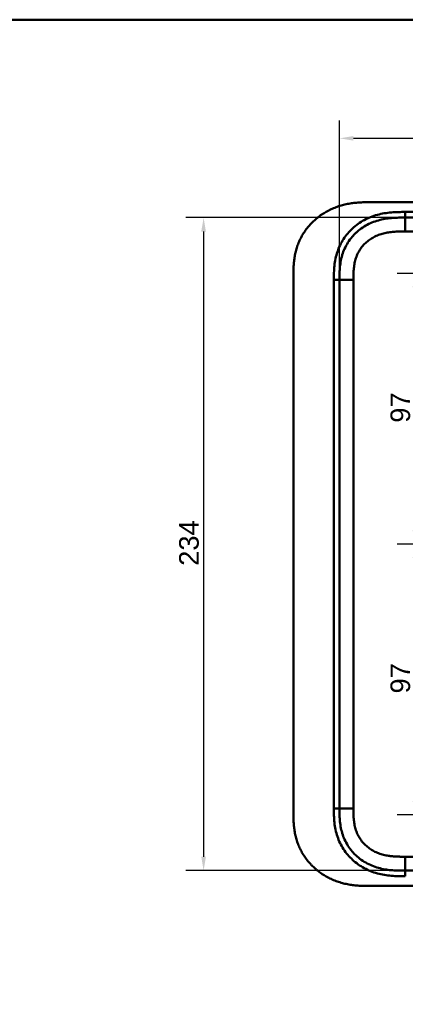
# Model space of a CAD drawing. Header units: millimetres. Extents: x 20 to 833, y 20 to 574.
# Tile 12 of 13: x 435 to 573, y 221 to 574. Entities that reach past the tile are written whole.
import ezdxf
from ezdxf.enums import TextEntityAlignment as Align

# ---------------------------------------------------------------- set-up
doc = ezdxf.new("R2010")
doc.units = ezdxf.units.MM
doc.header["$LTSCALE"] = 2
for name, color, linetype, lineweight in [('Bemaßungen(DIN)', 7, 'Continuous', 25), ('Sichtbare Kanten(DIN)', 7, 'Continuous', 50), ('Sichtbare tangentiale Kanten(DIN)', 7, 'Continuous', 50), ('Skizziergeometrie(DIN)', 7, 'Continuous', 50), ('Skizzierlinie(DIN)', 7, 'Continuous', 25), ('Symbole(DIN)', 7, 'Continuous', 25)]:
    doc.layers.add(name, color=color, linetype=linetype, lineweight=lineweight)
doc.styles.add('Aktuell-DIN', font='arial.ttf')
doc.styles.add('STANDARD-DIN~0', font='arial.ttf')
doc.styles.add('Textstil10', font='arial.ttf')
doc.styles.add('Textstil41', font='arial.ttf', dxfattribs={"width": 0.8})
doc.styles.add('Textstil83', font='arial.ttf', dxfattribs={"width": 0.8})
doc.dimstyles.new('CAD-LAN', dxfattribs={"dimscale": 2, "dimtxt": 3.5, "dimasz": 2.5, "dimexe": 3.175, "dimexo": 0, "dimgap": 0.8, "dimtad": 1, "dimrnd": 1e-08, "dimtxsty": 'STANDARD-DIN~0', "dimcen": 0.09, "dimdle": 10, "dimclrd": 250, "dimclre": 250, "dimclrt": 250, "dimadec": 0, "dimazin": 2, "dimtfac": 1, "dimtmove": 0, "dimatfit": 3, "dimfxl": 1, "dimtolj": 1, "dimtzin": 0, "dimlwd": 25, "dimlwe": 25, "dimarcsym": 0})

# ---------------------------------------------------------------- blocks, each defined once
blk = doc.blocks.new('Ränder Standardrahmen')
at = {"layer": 'Skizziergeometrie(DIN)', "flags": 128}
blk.add_lwpolyline([(10, 10), (10, 287), (410, 287), (410, 10), (10, 10)], dxfattribs=at)
blk = doc.blocks.new('Schriftfelder Heusser')
at = {"layer": 'Skizziergeometrie(DIN)'}
for p, q in [((101, 229.92), (101, 236.92)), ((101, 236.92), (291, 236.92)), ((111, 229.92), (111, 236.92)), ((123, 229.92), (123, 236.92)), ((232, 229.92), (232, 236.92)), ((256, 229.92), (256, 236.92)), ((291, 236.92), (291, 229.92)), ((101, 191.42), (101, 229.92)), ((101, 229.92), (291, 229.92)), ((111, 229.92), (111, 221.42)), ((123, 229.92), (123, 221.42)), ((232, 229.92), (232, 221.42)), ((256, 229.92), (256, 221.42)), ((291, 229.92), (291, 191.42)), ((101, 221.42), (291, 221.42)), ((150, 221.42), (150, 204.42)), ((198.85, 221.42), (198.85, 204.42)), ((216.35, 221.42), (216.35, 204.42)), ((238.35, 221.42), (238.35, 204.42)), ((278, 221.42), (278, 191.42)), ((278, 208.67), (291, 208.67)), ((101, 204.42), (291, 204.42)), ((142, 204.42), (142, 191.42)), ((236, 204.42), (236, 191.42)), ((278, 200.17), (291, 200.17)), ((291, 191.42), (101, 191.42))]:
    blk.add_line(p, q, dxfattribs=at)
at = {"layer": 'Skizzierlinie(DIN)'}
for p, q in [((113.5, 221.42), (113.5, 204.42)), ((118, 221.42), (118, 204.42)), ((162.35, 221.42), (162.35, 204.42)), ((166.85, 221.42), (166.85, 204.42)), ((113.5, 217.17), (150, 217.17)), ((162.35, 217.17), (278, 217.17)), ((113.5, 212.92), (150, 212.92)), ((162.35, 212.92), (278, 212.92)), ((113.5, 208.67), (150, 208.67)), ((162.35, 208.67), (278, 208.67))]:
    blk.add_line(p, q, dxfattribs=at)
for centre in [(115.75, 219.25), (164.6, 219.25), (115.75, 215.04), (164.6, 215.04), (115.75, 210.79), (164.6, 210.79), (115.75, 206.54), (164.6, 206.54)]:
    blk.add_circle(centre, 1.75, dxfattribs=at)
at = {"layer": 'Symbole(DIN)', "color": 7, "insert": (293.33, 191.7), "char_height": 1.5, "width": 182.3003, "attachment_point": 1, "rotation": 90, "line_spacing_factor": 0.944221, "style": 'Aktuell-DIN'}
blk.add_mtext('\\fArial|b0|i0;\\H1.5000;Die Schlossfabrik Heusser AG ist Eigentümerin dieses Dokumentes und behält sich alle Rechte an diesem und dem dargestellten Gegenstand vor. Der Empfänger anerkennt diese Rechte\\Pund wird das Dokument nicht ohne schriftliche Ermächtigung der Eigentümerin Dritten zugänglich machen oder zu anderen Zwecken verwenden, zu dem es ihm übergeben worden ist.\\P ', dxfattribs=at)
at = {"layer": 'Symbole(DIN)', "color": 179, "true_color": 0x262659, "style": 'Aktuell-DIN'}
for s, insert, char_height, attachment_point in [('Pos.', (106, 227), 2.489, 2), ('Menge', (117, 227), 2.489, 2), ('Benennung', (125.81, 225.38), 2.489, 4), ('B-Nummer', (234.74, 225.62), 2.489, 4), ('Material', (265.02, 225.62), 2.489, 5), ('\\fArial|b0|i0;a', (115.81, 219.53), 2, 5), ('\\fArial|b0|i0;e', (164.54, 219.53), 2, 5), ('\\fArial|b0|i0;Gezeichnet', (200.05, 219.23), 2, 4), ('\\fArial|b0|i0;b', (115.75, 215), 2, 5), ('\\fArial|b0|i0;f', (164.55, 215.06), 2, 5), ('\\fArial|b0|i0;Freigegeben', (199.92, 216), 2, 1), ('\\fArial|b0|i0;Projekt', (200, 211.98), 2, 1), ('\\fArial|b0|i0;c', (115.75, 211.01), 2, 5), ('\\fArial|b0|i0;g', (164.63, 211.05), 2, 5), ('\\fArial|b0|i0;d', (115.76, 206.55), 2, 5), ('\\fArial|b0|i0;h', (164.55, 206.57), 2, 5), ('\\fArial|b0|i0;CAD-Nr.', (200, 207.5), 2, 1), ('\\fArial|b0|i0;\\H2.0000;Massstab', (284.39, 206.37), 2, 5), ('\\fArial|b0|i0;\\H2.0000;Baugruppe', (143.1, 203.73), 2, 1), ('\\fArial|b0|i0;Zeichnungs-Nr.', (237, 203.5), 2, 1), ('\\fArial|b0|i0;\\H2.5000;4853 Murgenthal', (113.33, 192.46), 2.5, 7)]:
    blk.add_mtext(s, dxfattribs=dict(at, insert=insert, char_height=char_height, attachment_point=attachment_point))
at = {"layer": 'Symbole(DIN)', "color": 179, "true_color": 0x262659, "attachment_point": 5, "style": 'Aktuell-DIN'}
for s, insert, char_height, width in [('Änd.', (107.21, 213), 2.489, 12.3494), ('Änd.', (156.12, 212.76), 2.489, 12.3494), ('\\fArial|b0|i0;Änderung', (284.51, 202.33), 2, 12.1143)]:
    blk.add_mtext(s, dxfattribs=dict(at, insert=insert, char_height=char_height, width=width))
at = {"layer": 'Symbole(DIN)', "color": 7, "insert": (143.1, 196.62), "char_height": 4.5, "width": 90.18, "attachment_point": 4, "style": 'Aktuell-DIN'}
blk.add_mtext('\\fArial|b0|i0;\\W0.90;\\H4.5000;Heusser-Muschel Serie 9  EN179', dxfattribs=at)
at = {"layer": 'Symbole(DIN)', "color": 179, "true_color": 0x262659}
for tag, height, style, p in [('AUTOR', 2.49, 'Aktuell-DIN', (240.03, 219.26)), ('KONTROLLDATUM', 2, 'Textstil10', (217.42, 215.04)), ('KONTROLLIERT_VON', 2, 'Textstil10', (239.98, 215.05))]:
    blk.add_attdef(tag, text='', height=height, dxfattribs=dict(at, style=style)).set_placement(p, align=Align.MIDDLE_LEFT)
at = {"layer": 'Symbole(DIN)', "color": 179, "true_color": 0x262659, "style": 'Textstil10'}
blk.add_attdef('ERSTELLUNGSDATUM_001', (217.23, 218.29), '', height=2, dxfattribs=at)
at = {"layer": 'Symbole(DIN)', "color": 7, "style": 'Textstil83', "width": 0.8}
blk.add_attdef('Anfänglicher_Ansichtsmaßstab_001', (281.57, 213.34), '', height=2.3, dxfattribs=at)
at = {"layer": 'Symbole(DIN)', "color": 179, "true_color": 0x262659, "style": 'Textstil10'}
blk.add_attdef('PROJEKT', text='', height=2, dxfattribs=at).set_placement((217.77, 209.72), align=Align.BOTTOM_LEFT)
at = {"layer": 'Symbole(DIN)', "color": 7, "style": 'Textstil41', "width": 0.8}
blk.add_attdef('STATUS', text='', height=5, dxfattribs=at).set_placement((284.53, 195.86), align=Align.MIDDLE_CENTER)
blk = doc.blocks.new('*D12')
at = {"layer": 'Bemaßungen(DIN)', "color": 250, "linetype": 'Continuous', "lineweight": 25, "true_color": 0x3f3f3f, "transparency": 16777216}
for p, q in [((596.89, 483.1), (570.54, 483.1)), ((576.89, 391.1), (576.89, 478.1)), ((714.89, 386.1), (570.54, 386.1))]:
    blk.add_line(p, q, dxfattribs=at)
at = {"layer": 'Bemaßungen(DIN)', "color": 250, "linetype": 'Continuous', "true_color": 0x3f3f3f, "transparency": 16777216}
for points in [[(576.06, 478.1), (577.73, 478.1), (576.89, 483.1)], [(576.06, 391.1), (577.73, 391.1), (576.89, 386.1)]]:
    blk.add_solid(points, dxfattribs=at)
at = {"layer": 'Defpoints', "color": 0, "linetype": 'Continuous', "transparency": 16777216}
for p in [(576.89, 483.1), (596.89, 483.1), (714.89, 386.1)]:
    blk.add_point(p, dxfattribs=at)
at = {"layer": 'Bemaßungen(DIN)', "color": 250, "linetype": 'Continuous', "lineweight": 25, "true_color": 0x3f3f3f, "transparency": 16777216, "insert": (568.14, 429.59), "char_height": 7, "attachment_point": 1, "rotation": 90, "style": 'STANDARD-DIN~0'}
blk.add_mtext('\\A1;97', dxfattribs=at)
blk = doc.blocks.new('*D13')
at = {"layer": 'Bemaßungen(DIN)', "color": 250, "linetype": 'Continuous', "lineweight": 25, "true_color": 0x3f3f3f, "transparency": 16777216}
for p, q in [((714.89, 386.1), (570.54, 386.1)), ((576.89, 381.1), (576.89, 294.1)), ((596.89, 289.1), (570.54, 289.1))]:
    blk.add_line(p, q, dxfattribs=at)
at = {"layer": 'Bemaßungen(DIN)', "color": 250, "linetype": 'Continuous', "true_color": 0x3f3f3f, "transparency": 16777216}
for points in [[(576.06, 381.1), (577.73, 381.1), (576.89, 386.1)], [(576.06, 294.1), (577.73, 294.1), (576.89, 289.1)]]:
    blk.add_solid(points, dxfattribs=at)
at = {"layer": 'Defpoints', "color": 0, "linetype": 'Continuous', "transparency": 16777216}
for p in [(714.89, 386.1), (576.89, 289.1), (596.89, 289.1)]:
    blk.add_point(p, dxfattribs=at)
at = {"layer": 'Bemaßungen(DIN)', "color": 250, "linetype": 'Continuous', "lineweight": 25, "true_color": 0x3f3f3f, "transparency": 16777216, "insert": (568.14, 332.59), "char_height": 7, "attachment_point": 1, "rotation": 90, "style": 'STANDARD-DIN~0'}
blk.add_mtext('\\A1;97', dxfattribs=at)
blk = doc.blocks.new('*D16')
at = {"layer": 'Bemaßungen(DIN)', "color": 250, "linetype": 'Continuous', "lineweight": 25, "true_color": 0x3f3f3f, "transparency": 16777216}
for p, q in [((549.89, 479.76), (549.89, 537.84)), ((741.89, 480.82), (741.89, 537.84)), ((736.89, 531.49), (554.89, 531.49))]:
    blk.add_line(p, q, dxfattribs=at)
at = {"layer": 'Bemaßungen(DIN)', "color": 250, "linetype": 'Continuous', "true_color": 0x3f3f3f, "transparency": 16777216}
for points in [[(554.89, 532.32), (554.89, 530.66), (549.89, 531.49)], [(736.89, 532.32), (736.89, 530.66), (741.89, 531.49)]]:
    blk.add_solid(points, dxfattribs=at)
at = {"layer": 'Defpoints', "color": 0, "linetype": 'Continuous', "transparency": 16777216}
for p in [(549.89, 531.49), (741.89, 480.82), (549.89, 479.76)]:
    blk.add_point(p, dxfattribs=at)
at = {"layer": 'Bemaßungen(DIN)', "color": 250, "linetype": 'Continuous', "lineweight": 25, "true_color": 0x3f3f3f, "transparency": 16777216, "insert": (638.52, 540.24), "char_height": 7, "attachment_point": 1, "style": 'STANDARD-DIN~0'}
blk.add_mtext('\\A1;192', dxfattribs=at)
blk = doc.blocks.new('*D17')
at = {"layer": 'Bemaßungen(DIN)', "color": 250, "linetype": 'Continuous', "lineweight": 25, "true_color": 0x3f3f3f, "transparency": 16777216}
for p, q in [((573.43, 503.1), (494.91, 503.1)), ((501.26, 498.1), (501.26, 274.1)), ((573.43, 269.1), (494.91, 269.1))]:
    blk.add_line(p, q, dxfattribs=at)
at = {"layer": 'Bemaßungen(DIN)', "color": 250, "linetype": 'Continuous', "true_color": 0x3f3f3f, "transparency": 16777216}
for points in [[(500.42, 498.1), (502.09, 498.1), (501.26, 503.1)], [(500.42, 274.1), (502.09, 274.1), (501.26, 269.1)]]:
    blk.add_solid(points, dxfattribs=at)
at = {"layer": 'Defpoints', "color": 0, "linetype": 'Continuous', "transparency": 16777216}
for p in [(573.43, 503.1), (501.26, 269.1), (573.43, 269.1)]:
    blk.add_point(p, dxfattribs=at)
at = {"layer": 'Bemaßungen(DIN)', "color": 250, "linetype": 'Continuous', "lineweight": 25, "true_color": 0x3f3f3f, "transparency": 16777216, "insert": (492.5, 378.32), "char_height": 7, "attachment_point": 1, "rotation": 90, "style": 'STANDARD-DIN~0'}
blk.add_mtext('\\A1;234', dxfattribs=at)

msp = doc.modelspace()

# ---------------------------------------------------------------- linework, layer by layer
at = {"layer": 'Sichtbare Kanten(DIN)'}
for p, q in [((719.353, 508.601), (561.431, 508.601)), ((673.119, 503.101), (573.43, 503.101)), ((533.392, 481.816), (533.392, 290.344)), ((673.119, 269.101), (573.43, 269.101)), ((560.871, 263.601), (719.353, 263.601))]:
    msp.add_line(p, q, dxfattribs=at)
for points, knots in [([(561.431, 508.601), (560.836, 508.601), (559.638, 508.6), (558.121, 508.564), (556.594, 508.483), (555.364, 508.374), (553.825, 508.172), (552.593, 507.952), (551.061, 507.597), (549.845, 507.245), (548.346, 506.719), (547.168, 506.226), (545.73, 505.523), (544.613, 504.891), (543.266, 504.017), (542.232, 503.252), (541.004, 502.22), (540.075, 501.336), (538.991, 500.166), (538.187, 499.181), (537.268, 497.896), (536.604, 496.829), (535.865, 495.456), (535.349, 494.329), (534.796, 492.896), (534.429, 491.732), (534.058, 490.266), (533.83, 489.087), (533.621, 487.613), (533.51, 486.437), (533.428, 484.976), (533.392, 483.527), (533.392, 482.384), (533.392, 481.816)], [-0.99999768, -0.99999768, -0.99999768, -0.99999768, -0.95833111, -0.91666454, -0.89583125, -0.85416468, -0.8333314, -0.79166483, -0.77083154, -0.72916497, -0.70833169, -0.66666512, -0.64583183, -0.60416526, -0.58333198, -0.54166541, -0.52083212, -0.47916555, -0.45833227, -0.4166657, -0.39583241, -0.35416584, -0.33333256, -0.29166599, -0.2708327, -0.22916613, -0.20833285, -0.16666628, -0.14583299, -0.10416642, -0.08333314, -0.04166657, -0.00000215, -0.00000215, -0.00000215, -0.00000215]), ([(549.892, 480.816), (549.892, 481.458), (549.892, 482.1), (549.905, 482.785), (549.92, 483.555), (549.949, 484.231), (550.006, 484.948), (550.067, 485.719), (550.157, 486.475), (550.289, 487.236), (550.426, 488.033), (550.607, 488.818), (550.834, 489.581), (550.849, 489.63), (550.864, 489.68), (550.879, 489.73), (551.11, 490.487), (551.385, 491.219), (551.706, 491.931), (552.054, 492.701), (552.457, 493.448), (552.91, 494.161), (553.365, 494.878), (553.873, 495.563), (554.427, 496.209), (554.841, 496.692), (555.282, 497.154), (555.746, 497.592), (555.9, 497.738), (556.057, 497.881), (556.215, 498.02), (556.846, 498.575), (557.518, 499.089), (558.22, 499.555), (558.915, 500.017), (559.642, 500.433), (560.392, 500.8), (561.13, 501.163), (561.892, 501.478), (562.669, 501.748), (563.426, 502.01), (564.196, 502.228), (564.977, 502.406), (565.724, 502.576), (566.475, 502.708), (567.235, 502.809), (567.959, 502.904), (568.673, 502.97), (569.425, 503.016), (569.779, 503.037), (570.12, 503.053), (570.469, 503.065), (571.303, 503.094), (572.127, 503.1), (572.951, 503.1), (573.111, 503.101), (573.27, 503.101), (573.43, 503.101)], [0.0000027, 0.0000027, 0.0000027, 0.0000027, 0.1925219, 0.1925219, 0.1925219, 0.4089719, 0.4089719, 0.4089719, 0.6416932, 0.6416932, 0.6416932, 0.885175, 0.885175, 0.885175, 0.9007934, 0.9007934, 0.9007934, 1.135805, 1.135805, 1.135805, 1.3901448, 1.3901448, 1.3901448, 1.6455397, 1.6455397, 1.6455397, 1.8367287, 1.8367287, 1.8367287, 1.9003445, 1.9003445, 1.9003445, 2.1535344, 2.1535344, 2.1535344, 2.404441, 2.404441, 2.404441, 2.6518499, 2.6518499, 2.6518499, 2.8926284, 2.8926284, 2.8926284, 3.1231828, 3.1231828, 3.1231828, 3.3427033, 3.3427033, 3.3427033, 3.4462223, 3.4462223, 3.4462223, 3.6934044, 3.6934044, 3.6934044, 3.7412921, 3.7412921, 3.7412921, 3.7412921]), ([(533.392, 290.302), (533.392, 289.762), (533.393, 288.646), (533.428, 287.225), (533.51, 285.764), (533.621, 284.588), (533.83, 283.114), (534.058, 281.935), (534.429, 280.469), (534.796, 279.305), (535.349, 277.872), (535.865, 276.745), (536.604, 275.372), (537.268, 274.305), (538.187, 273.021), (538.991, 272.035), (540.075, 270.865), (541.004, 269.981), (542.232, 268.949), (543.266, 268.184), (544.613, 267.31), (545.73, 266.678), (547.168, 265.975), (548.346, 265.483), (549.845, 264.956), (551.061, 264.604), (552.593, 264.249), (553.825, 264.029), (555.364, 263.827), (556.594, 263.719), (558.121, 263.637), (559.448, 263.605), (560.46, 263.601), (560.871, 263.601)], [-0.99797722, -0.99797722, -0.99797722, -0.99797722, -0.95833335, -0.91666671, -0.89583339, -0.85416674, -0.83333342, -0.79166678, -0.77083345, -0.72916681, -0.70833349, -0.66666684, -0.64583352, -0.60416687, -0.58333355, -0.54166691, -0.52083358, -0.47916694, -0.45833362, -0.41666697, -0.39583365, -0.354167, -0.33333368, -0.29166704, -0.27083371, -0.22916707, -0.20833375, -0.1666671, -0.14583378, -0.10416714, -0.08333381, -0.04166717, -0.01304212, -0.01304212, -0.01304212, -0.01304212]), ([(573.43, 269.101), (572.447, 269.101), (571.463, 269.102), (570.469, 269.136), (570.12, 269.148), (569.779, 269.164), (569.425, 269.185), (568.673, 269.231), (567.959, 269.297), (567.235, 269.392), (566.475, 269.493), (565.724, 269.625), (564.977, 269.795), (564.196, 269.973), (563.426, 270.191), (562.669, 270.453), (561.892, 270.723), (561.13, 271.038), (560.392, 271.401), (559.642, 271.768), (558.915, 272.184), (558.22, 272.646), (557.518, 273.112), (556.846, 273.626), (556.215, 274.181), (556.057, 274.32), (555.9, 274.463), (555.746, 274.609), (555.282, 275.047), (554.841, 275.509), (554.427, 275.992), (553.873, 276.638), (553.365, 277.323), (552.91, 278.04), (552.457, 278.753), (552.054, 279.5), (551.706, 280.27), (551.385, 280.982), (551.11, 281.714), (550.879, 282.471), (550.864, 282.521), (550.849, 282.571), (550.834, 282.62), (550.607, 283.383), (550.426, 284.168), (550.289, 284.965), (550.157, 285.726), (550.067, 286.482), (550.006, 287.253), (549.949, 287.97), (549.92, 288.646), (549.905, 289.416), (549.892, 290.102), (549.892, 290.743), (549.892, 291.385)], [0.0000001, 0.0000001, 0.0000001, 0.0000001, 0.2950702, 0.2950702, 0.2950702, 0.3985893, 0.3985893, 0.3985893, 0.6181101, 0.6181101, 0.6181101, 0.8486648, 0.8486648, 0.8486648, 1.0894436, 1.0894436, 1.0894436, 1.3368527, 1.3368527, 1.3368527, 1.5877596, 1.5877596, 1.5877596, 1.8409496, 1.8409496, 1.8409496, 1.9045637, 1.9045637, 1.9045637, 2.0957547, 2.0957547, 2.0957547, 2.3511498, 2.3511498, 2.3511498, 2.6054898, 2.6054898, 2.6054898, 2.840499, 2.840499, 2.840499, 2.85612, 2.85612, 2.85612, 3.0996016, 3.0996016, 3.0996016, 3.3323228, 3.3323228, 3.3323228, 3.5487727, 3.5487727, 3.5487727, 3.7412916, 3.7412916, 3.7412916, 3.7412916])]:
    msp.add_open_spline(points, degree=3, knots=knots, dxfattribs=at)
msp.add_open_spline([(549.892, 291.385), (549.892, 386.101), (549.892, 480.816)], degree=2, dxfattribs=at)
at = {"layer": 'Sichtbare tangentiale Kanten(DIN)'}
for p, q in [((573.43, 503.101), (573.43, 505.101)), ((573.43, 498.101), (573.43, 503.101)), ((573.43, 498.101), (673.119, 498.101)), ((549.892, 480.816), (547.892, 480.816)), ((554.892, 480.816), (549.892, 480.816)), ((547.892, 291.385), (549.892, 291.385)), ((554.892, 291.385), (549.892, 291.385)), ((673.119, 274.101), (573.43, 274.101)), ((573.43, 274.101), (573.43, 269.101)), ((573.43, 269.101), (573.43, 267.101))]:
    msp.add_line(p, q, dxfattribs=at)
for points, knots in [([(547.917, 483.305), (547.944, 484.218), (547.995, 485.036), (548.081, 485.855), (548.082, 485.868), (548.084, 485.882), (548.085, 485.896), (548.173, 486.726), (548.301, 487.565), (548.473, 488.39), (548.474, 488.396), (548.476, 488.403), (548.477, 488.41), (548.65, 489.232), (548.87, 490.053), (549.138, 490.853), (549.14, 490.857), (549.141, 490.861), (549.142, 490.865), (549.678, 492.458), (550.416, 493.993), (551.324, 495.394), (552.235, 496.798), (553.344, 498.106), (554.581, 499.24), (555.827, 500.383), (557.244, 501.387), (558.723, 502.19), (560.197, 502.989), (561.799, 503.627), (563.438, 504.081), (563.444, 504.082), (563.45, 504.084), (563.457, 504.086), (564.269, 504.31), (565.092, 504.49), (565.919, 504.632), (565.927, 504.633), (565.935, 504.634), (565.943, 504.636), (566.766, 504.776), (567.595, 504.878), (568.417, 504.948), (568.432, 504.949), (568.446, 504.95), (568.461, 504.952), (569.269, 505.02), (570.067, 505.058), (570.933, 505.08), (570.946, 505.08), (570.96, 505.08), (570.974, 505.08), (571.819, 505.1), (572.624, 505.101), (573.43, 505.101)], [0.2489316, 0.2489316, 0.2489316, 0.2489316, 0.5002989, 0.5002989, 0.5002989, 0.5045423, 0.5045423, 0.5045423, 0.7592332, 0.7592332, 0.7592332, 0.7613025, 0.7613025, 0.7613025, 1.01543, 1.01543, 1.01543, 1.0167198, 1.0167198, 1.0167198, 1.5232849, 1.5232849, 1.5232849, 2.0312283, 2.0312283, 2.0312283, 2.5431846, 2.5431846, 2.5431846, 3.0532744, 3.0532744, 3.0532744, 3.0552733, 3.0552733, 3.0552733, 3.3080792, 3.3080792, 3.3080792, 3.3104825, 3.3104825, 3.3104825, 3.5619885, 3.5619885, 3.5619885, 3.5664026, 3.5664026, 3.5664026, 3.8137067, 3.8137067, 3.8137067, 3.8175992, 3.8175992, 3.8175992, 4.0593829, 4.0593829, 4.0593829, 4.0593829]), ([(554.892, 480.816), (554.892, 481.06), (554.892, 481.304), (554.892, 481.548), (554.893, 481.694), (554.894, 481.841), (554.895, 481.987), (554.895, 482.06), (554.896, 482.133), (554.897, 482.207), (554.898, 482.28), (554.899, 482.353), (554.9, 482.426), (554.901, 482.5), (554.902, 482.573), (554.903, 482.646), (554.909, 482.959), (554.918, 483.272), (554.932, 483.592), (554.946, 483.904), (554.963, 484.206), (554.988, 484.517), (554.988, 484.525), (554.989, 484.532), (554.989, 484.539), (555.038, 485.166), (555.11, 485.768), (555.212, 486.366), (555.214, 486.374), (555.215, 486.383), (555.217, 486.391), (555.32, 486.986), (555.455, 487.578), (555.627, 488.157), (555.628, 488.162), (555.629, 488.166), (555.631, 488.17), (555.804, 488.75), (556.015, 489.324), (556.265, 489.876), (556.514, 490.428), (556.805, 490.968), (557.13, 491.481), (557.457, 491.995), (557.824, 492.49), (558.221, 492.953), (558.621, 493.419), (559.056, 493.859), (559.517, 494.265), (559.979, 494.672), (560.471, 495.049), (560.984, 495.389), (561.498, 495.73), (562.038, 496.039), (562.591, 496.31), (563.146, 496.582), (563.722, 496.821), (564.304, 497.023), (564.308, 497.024), (564.311, 497.025), (564.314, 497.026), (564.892, 497.226), (565.486, 497.394), (566.083, 497.53), (566.089, 497.531), (566.094, 497.532), (566.099, 497.534), (566.69, 497.668), (567.284, 497.771), (567.886, 497.851), (567.895, 497.852), (567.904, 497.853), (567.913, 497.855), (568.509, 497.933), (569.103, 497.987), (569.724, 498.025), (569.731, 498.025), (569.738, 498.026), (569.745, 498.026), (570.054, 498.045), (570.351, 498.058), (570.656, 498.069), (570.969, 498.079), (571.28, 498.086), (571.591, 498.091), (572.206, 498.101), (572.818, 498.101), (573.43, 498.101)], [0, 0, 0, 0, 0.073129, 0.073129, 0.073129, 0.1170868, 0.1170868, 0.1170868, 0.1390657, 0.1390657, 0.1390657, 0.1610445, 0.1610445, 0.1610445, 0.1830156, 0.1830156, 0.1830156, 0.2767014, 0.2767014, 0.2767014, 0.3682123, 0.3682123, 0.3682123, 0.3703794, 0.3703794, 0.3703794, 0.5540752, 0.5540752, 0.5540752, 0.5567155, 0.5567155, 0.5567155, 0.7394794, 0.7394794, 0.7394794, 0.7408245, 0.7408245, 0.7408245, 0.9239048, 0.9239048, 0.9239048, 1.1070533, 1.1070533, 1.1070533, 1.2909149, 1.2909149, 1.2909149, 1.4756691, 1.4756691, 1.4756691, 1.6608929, 1.6608929, 1.6608929, 1.8466086, 1.8466086, 1.8466086, 2.0327825, 2.0327825, 2.0327825, 2.033862, 2.033862, 2.033862, 2.2184979, 2.2184979, 2.2184979, 2.2201221, 2.2201221, 2.2201221, 2.4027955, 2.4027955, 2.4027955, 2.4055233, 2.4055233, 2.4055233, 2.586959, 2.586959, 2.586959, 2.5890725, 2.5890725, 2.5890725, 2.6793073, 2.6793073, 2.6793073, 2.7720151, 2.7720151, 2.7720151, 2.9555879, 2.9555879, 2.9555879, 2.9555879]), ([(547.892, 480.816), (547.892, 480.939), (547.892, 481.061), (547.892, 481.285), (547.892, 481.386), (547.893, 481.588), (547.893, 481.689), (547.896, 482.295), (547.902, 482.8), (547.917, 483.305)], [0, 0, 0, 0, 0.03676501, 0.03676501, 0.06707453, 0.06707453, 0.09738405, 0.09738405, 0.24893164, 0.24893164, 0.24893164, 0.24893164]), ([(573.43, 267.101), (573.213, 267.101), (572.996, 267.101), (572.779, 267.101), (572.579, 267.101), (572.378, 267.102), (572.177, 267.104), (572.077, 267.104), (571.977, 267.105), (571.877, 267.106), (571.582, 267.109), (571.288, 267.114), (570.974, 267.121), (570.966, 267.121), (570.959, 267.121), (570.952, 267.121), (570.068, 267.142), (569.269, 267.182), (568.461, 267.25), (568.446, 267.251), (568.432, 267.252), (568.417, 267.253), (567.595, 267.324), (566.766, 267.425), (565.943, 267.565), (565.935, 267.567), (565.927, 267.568), (565.919, 267.569), (565.092, 267.711), (564.269, 267.891), (563.457, 268.115), (563.45, 268.117), (563.444, 268.119), (563.438, 268.12), (561.799, 268.574), (560.197, 269.212), (558.723, 270.011), (557.244, 270.814), (555.827, 271.818), (554.581, 272.961), (553.344, 274.095), (552.235, 275.403), (551.324, 276.808), (550.416, 278.208), (549.678, 279.743), (549.142, 281.336), (549.141, 281.34), (549.14, 281.344), (549.138, 281.348), (548.87, 282.148), (548.65, 282.969), (548.477, 283.791), (548.476, 283.798), (548.474, 283.805), (548.473, 283.811), (548.301, 284.636), (548.173, 285.475), (548.085, 286.305), (548.084, 286.319), (548.082, 286.333), (548.081, 286.346), (547.995, 287.165), (547.945, 287.982), (547.918, 288.858), (547.918, 288.871), (547.918, 288.883), (547.917, 288.896), (547.892, 289.75), (547.892, 290.567), (547.892, 291.385)], [0, 0, 0, 0, 0.0650777, 0.0650777, 0.0650777, 0.1252827, 0.1252827, 0.1252827, 0.1553853, 0.1553853, 0.1553853, 0.2436568, 0.2436568, 0.2436568, 0.2456929, 0.2456929, 0.2456929, 0.4930009, 0.4930009, 0.4930009, 0.4974115, 0.4974115, 0.4974115, 0.7489081, 0.7489081, 0.7489081, 0.7513214, 0.7513214, 0.7513214, 1.0041321, 1.0041321, 1.0041321, 1.0061267, 1.0061267, 1.0061267, 1.5162149, 1.5162149, 1.5162149, 2.0281718, 2.0281718, 2.0281718, 2.5361223, 2.5361223, 2.5361223, 3.0426859, 3.0426859, 3.0426859, 3.0439753, 3.0439753, 3.0439753, 3.2980943, 3.2980943, 3.2980943, 3.3001636, 3.3001636, 3.3001636, 3.5548437, 3.5548437, 3.5548437, 3.5590862, 3.5590862, 3.5590862, 3.8104505, 3.8104505, 3.8104505, 3.8140929, 3.8140929, 3.8140929, 4.0593758, 4.0593758, 4.0593758, 4.0593758]), ([(573.43, 274.101), (573.189, 274.101), (572.948, 274.101), (572.707, 274.101), (572.633, 274.101), (572.559, 274.102), (572.484, 274.102), (572.41, 274.102), (572.335, 274.103), (572.261, 274.103), (572.112, 274.104), (571.963, 274.105), (571.814, 274.107), (571.74, 274.108), (571.665, 274.109), (571.591, 274.11), (571.437, 274.112), (571.283, 274.115), (571.129, 274.119), (571.052, 274.121), (570.975, 274.123), (570.898, 274.125), (570.821, 274.127), (570.745, 274.13), (570.664, 274.132), (570.351, 274.143), (570.054, 274.156), (569.745, 274.175), (569.738, 274.175), (569.731, 274.176), (569.724, 274.176), (569.103, 274.214), (568.509, 274.268), (567.913, 274.346), (567.904, 274.348), (567.895, 274.349), (567.886, 274.35), (567.284, 274.43), (566.69, 274.533), (566.099, 274.668), (566.094, 274.669), (566.089, 274.67), (566.083, 274.671), (565.486, 274.807), (564.892, 274.975), (564.314, 275.175), (564.311, 275.176), (564.308, 275.177), (564.304, 275.178), (563.722, 275.38), (563.146, 275.619), (562.591, 275.891), (562.038, 276.162), (561.498, 276.471), (560.984, 276.812), (560.471, 277.152), (559.979, 277.529), (559.517, 277.936), (559.057, 278.341), (558.622, 278.781), (558.223, 279.246), (557.825, 279.71), (557.458, 280.205), (557.13, 280.721), (556.805, 281.233), (556.514, 281.773), (556.265, 282.325), (556.015, 282.878), (555.804, 283.451), (555.631, 284.031), (555.629, 284.035), (555.628, 284.04), (555.627, 284.044), (555.455, 284.623), (555.32, 285.215), (555.217, 285.81), (555.215, 285.818), (555.214, 285.827), (555.212, 285.835), (555.11, 286.433), (555.038, 287.036), (554.989, 287.662), (554.989, 287.669), (554.988, 287.676), (554.988, 287.684), (554.963, 287.995), (554.946, 288.297), (554.932, 288.606), (554.919, 288.924), (554.909, 289.24), (554.903, 289.555), (554.891, 290.167), (554.891, 290.777), (554.892, 291.385)], [0, 0, 0, 0, 0.0722696, 0.0722696, 0.0722696, 0.0946026, 0.0946026, 0.0946026, 0.1169355, 0.1169355, 0.1169355, 0.1616015, 0.1616015, 0.1616015, 0.1839344, 0.1839344, 0.1839344, 0.2301086, 0.2301086, 0.2301086, 0.2531957, 0.2531957, 0.2531957, 0.2762828, 0.2762828, 0.2762828, 0.3665177, 0.3665177, 0.3665177, 0.3686312, 0.3686312, 0.3686312, 0.550067, 0.550067, 0.550067, 0.5527949, 0.5527949, 0.5527949, 0.7354684, 0.7354684, 0.7354684, 0.7370926, 0.7370926, 0.7370926, 0.9217286, 0.9217286, 0.9217286, 0.9228081, 0.9228081, 0.9228081, 1.1089822, 1.1089822, 1.1089822, 1.2946981, 1.2946981, 1.2946981, 1.479922, 1.479922, 1.479922, 1.6644007, 1.6644007, 1.6644007, 1.8485383, 1.8485383, 1.8485383, 2.0316869, 2.0316869, 2.0316869, 2.2147673, 2.2147673, 2.2147673, 2.2161124, 2.2161124, 2.2161124, 2.3988762, 2.3988762, 2.3988762, 2.4015167, 2.4015167, 2.4015167, 2.5852125, 2.5852125, 2.5852125, 2.5873796, 2.5873796, 2.5873796, 2.6788906, 2.6788906, 2.6788906, 2.7730035, 2.7730035, 2.7730035, 2.9555672, 2.9555672, 2.9555672, 2.9555672])]:
    msp.add_open_spline(points, degree=3, knots=knots, dxfattribs=at)
for points in [[(573.43, 505.101), (621.738, 505.101), (670.046, 505.101), (718.354, 505.1)], [(547.892, 291.385), (547.892, 354.529), (547.892, 417.672), (547.892, 480.816)], [(554.892, 291.385), (554.892, 354.529), (554.892, 417.672), (554.892, 480.816)]]:
    msp.add_open_spline(points, degree=3, dxfattribs=at)

# ---------------------------------------------------------------- block references
at = {"xscale": 2, "yscale": 2, "zscale": 2}
msp.add_blockref('Ränder Standardrahmen', (0, 0), dxfattribs=at)
msp.add_blockref('Schriftfelder Heusser', (238, -362.833), dxfattribs=at).add_auto_attribs({'ERSTELLUNGSDATUM_001': '05.12.2020', 'Anfänglicher_Ansichtsmaßstab_001': '1 : 2'})

# ---------------------------------------------------------------- dimensions: what is measured, and where the dimension line sits
at = {"layer": 'Bemaßungen(DIN)', "color": 250, "linetype": 'Continuous', "lineweight": 25, "true_color": 0x3f3f3f}
for base, p1, p2, angle, picture, middle in [((549.892, 531.491), (741.892, 480.816), (549.892, 479.758), 180, '*D16', (645.892, 531.491)), ((501.257, 269.101), (573.43, 503.101), (573.43, 269.101), 90, '*D17', (501.257, 386.101)), ((576.892, 483.101), (714.892, 386.101), (596.892, 483.101), 90, '*D12', (576.892, 434.601)), ((576.892, 289.101), (714.892, 386.101), (596.892, 289.101), 90, '*D13', (576.892, 337.601))]:
    dim = msp.add_linear_dim(base=base, p1=p1, p2=p2, angle=angle, dimstyle='CAD-LAN', override={"dimgap": 0.8, "dimdec": 2, "dimtol": 0, "dimlim": 0, "dimtp": 0, "dimtm": 0, "dimtdec": 2, "dimtofl": 0, "dimatfit": 1}, dxfattribs=at)
    dim.commit()
    dim.dimension.update_dxf_attribs({"geometry": picture, "text_midpoint": middle, "dimtype": 160})

doc.saveas('drawing.dxf')
